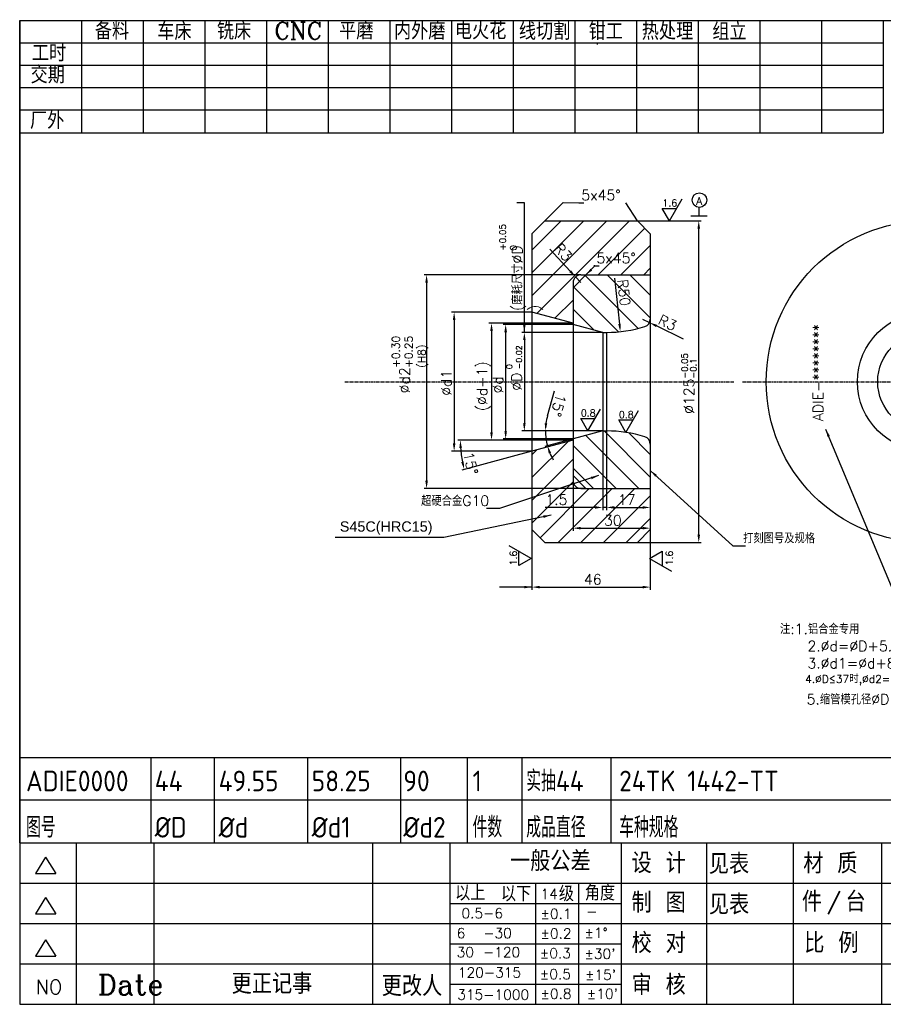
# Model space of a CAD drawing. Extents: x 158 to 750, y -1566 to -1167.
# Tile 1 of 2: x 158 to 494, y -1550 to -1167. Entities that reach past the tile are written whole.
import ezdxf

# ---------------------------------------------------------------- set-up
doc = ezdxf.new("R2010")
doc.units = 0
doc.header["$MEASUREMENT"] = 0
doc.linetypes.add('CENTER', pattern=[2, 1.25, -0.25, 0.25, -0.25])
doc.layers.get('0').update_dxf_attribs({"linetype": 'CONTINUOUS'})
doc.layers.get('DEFPOINTS').update_dxf_attribs({"linetype": 'CONTINUOUS'})
for name, color, linetype in [('CEN', 1, 'CENTER'), ('CON', 7, 'CONTINUOUS'), ('DIM', 7, 'CONTINUOUS'), ('F', 7, 'CONTINUOUS'), ('TXT', 7, 'CONTINUOUS')]:
    doc.layers.add(name, color=color, linetype=linetype)
doc.styles.add('ACISOTS', font='isocp.shx', dxfattribs={"height": 8, "bigfont": 'gbcbig.shx'})
doc.styles.add('H', font='complex.shx', dxfattribs={"bigfont": 'hzfs.shx'})
doc.styles.add('HZ', font='complex.shx', dxfattribs={"bigfont": 'HZFS.SHX'})
doc.styles.get("Standard").update_dxf_attribs({"font": 'txt.shx', "bigfont": 'hzfs.shx'})
doc.styles.add('USER1', font='txt.shx')
doc.dimstyles.get("Standard").update_dxf_attribs({"dimtxt": 4, "dimasz": 3, "dimexe": 1, "dimexo": 0, "dimgap": 1, "dimtad": 1, "dimdec": 3, "dimrnd": 0.01, "dimdsep": 46, "dimtxsty": 'STANDARD', "dimcen": 0.09, "dimazin": 2, "dimtfac": 1, "dimtdec": 3, "dimtmove": 0, "dimatfit": 3, "dimfxl": 1, "dimtolj": 1, "dimarcsym": 0})

# ---------------------------------------------------------------- blocks, each defined once
blk = doc.blocks.new('*D15')
at = {"layer": 'DEFPOINTS', "color": 0, "transparency": 16777216}
for p in [(400, -1283.9), (402.7, -1285.21)]:
    blk.add_point(p, dxfattribs=at)
at = {"layer": 'DIM', "color": 0, "lineweight": -2, "transparency": 16777216}
for p, q in [((400, -1283.9), (402.7, -1285.21)), ((415.9, -1291.62), (405.4, -1286.52))]:
    blk.add_line(p, q, dxfattribs=at)
at = {"layer": 'DIM', "color": 0, "transparency": 16777216}
blk.add_solid([(405.62, -1286.07), (405.18, -1286.97), (402.7, -1285.21)], dxfattribs=at)
at = {"layer": 'DIM', "color": 0, "transparency": 16777216, "insert": (409.71, -1285.28), "char_height": 4, "attachment_point": 5, "rotation": 334.1077}
blk.add_mtext('\\A1;R3', dxfattribs=at)
blk = doc.blocks.new('*D14')
at = {"layer": 'DEFPOINTS', "color": 0, "transparency": 16777216}
for p in [(386, -1239.04), (391.36, -1288.75)]:
    blk.add_point(p, dxfattribs=at)
at = {"layer": 'DIM', "color": 0, "lineweight": -2, "transparency": 16777216}
blk.add_line((389.12, -1267.94), (391.04, -1285.77), dxfattribs=at)
at = {"layer": 'DIM', "color": 0, "transparency": 16777216}
blk.add_solid([(390.54, -1285.82), (391.54, -1285.71), (391.36, -1288.75)], dxfattribs=at)
at = {"layer": 'DIM', "color": 0, "transparency": 16777216, "insert": (392.74, -1273.58), "char_height": 4, "attachment_point": 5, "rotation": 276.1503}
blk.add_mtext('\\A1;R50', dxfattribs=at)
blk = doc.blocks.new('*D13')
at = {"layer": 'DEFPOINTS', "color": 0, "transparency": 16777216}
for p in [(373.97, -1267.48), (376, -1269.69)]:
    blk.add_point(p, dxfattribs=at)
at = {"layer": 'DIM', "color": 0, "lineweight": -2, "transparency": 16777216}
for p, q in [((364, -1256.72), (371.93, -1265.28)), ((376, -1269.69), (373.97, -1267.48))]:
    blk.add_line(p, q, dxfattribs=at)
at = {"layer": 'DIM', "color": 0, "transparency": 16777216}
blk.add_solid([(371.56, -1265.62), (372.29, -1264.94), (373.97, -1267.48)], dxfattribs=at)
at = {"layer": 'DIM', "color": 0, "transparency": 16777216, "insert": (369.15, -1257.86), "char_height": 4, "attachment_point": 5, "rotation": 312.7845}
blk.add_mtext('\\A1;R3', dxfattribs=at)
blk = doc.blocks.new('*D12')
at = {"layer": 'DEFPOINTS', "color": 0, "transparency": 16777216}
for p in [(384.5, -1327.34), (386, -1327.34), (384.5, -1357.06)]:
    blk.add_point(p, dxfattribs=at)
at = {"layer": 'DIM', "color": 0, "lineweight": -2, "transparency": 16777216}
for p, q in [((384.5, -1327.34), (384.5, -1358.06)), ((386, -1327.34), (386, -1358.06)), ((381.5, -1357.06), (362.18, -1357.06)), ((386, -1357.06), (384.5, -1357.06)), ((389, -1357.06), (392, -1357.06))]:
    blk.add_line(p, q, dxfattribs=at)
at = {"layer": 'DIM', "color": 0, "transparency": 16777216}
for points in [[(381.5, -1357.56), (381.5, -1356.56), (384.5, -1357.06)], [(389, -1356.56), (389, -1357.56), (386, -1357.06)]]:
    blk.add_solid(points, dxfattribs=at)
at = {"layer": 'DIM', "color": 0, "transparency": 16777216, "insert": (366.51, -1354.06), "char_height": 4, "attachment_point": 5}
blk.add_mtext('\\A1;1.5', dxfattribs=at)
blk = doc.blocks.new('*D11')
at = {"layer": 'DEFPOINTS', "color": 0, "transparency": 16777216}
for p in [(373, -1327.34), (384.5, -1327.34), (384.5, -1327.34), (362.59, -1331.2), (373, -1330.42)]:
    blk.add_point(p, dxfattribs=at)
at = {"layer": 'DIM', "color": 0, "lineweight": -2, "transparency": 16777216}
for p, q in [((363.06, -1321.4), (365.73, -1311.77)), ((373, -1327.34), (361.26, -1327.34)), ((373, -1330.42), (362.05, -1333.35))]:
    blk.add_line(p, q, dxfattribs=at)
for start, end in [(164.5359, 172.268), (180, 195), (202.732, 210.4641)]:
    blk.add_arc((384.5, -1327.34), 22.25, start, end, dxfattribs=at)
at = {"layer": 'DIM', "color": 0, "transparency": 16777216}
for points in [[(361.96, -1324.31), (362.96, -1324.38), (362.26, -1327.34)], [(364.46, -1335.77), (363.51, -1336.09), (363.01, -1333.09)]]:
    blk.add_solid(points, dxfattribs=at)
at = {"layer": 'DIM', "color": 0, "transparency": 16777216, "insert": (367.29, -1317.39), "char_height": 4, "attachment_point": 5, "rotation": 254.5359}
blk.add_mtext('\\A1;15%%d', dxfattribs=at)
blk = doc.blocks.new('*D10')
at = {"layer": 'DEFPOINTS', "color": 0, "transparency": 16777216}
for p in [(384.5, -1289.04), (354.06, -1327.34), (384.5, -1327.34)]:
    blk.add_point(p, dxfattribs=at)
at = {"layer": 'DIM', "color": 0, "lineweight": -2, "transparency": 16777216}
for p, q in [((384.5, -1289.04), (353.06, -1289.04)), ((354.06, -1292.04), (354.06, -1324.34)), ((384.5, -1327.34), (353.06, -1327.34))]:
    blk.add_line(p, q, dxfattribs=at)
at = {"layer": 'DIM', "color": 0, "transparency": 16777216}
for points in [[(354.56, -1292.04), (353.56, -1292.04), (354.06, -1289.04)], [(353.56, -1324.34), (354.56, -1324.34), (354.06, -1327.34)]]:
    blk.add_solid(points, dxfattribs=at)
at = {"layer": 'DIM', "color": 0, "transparency": 16777216, "insert": (351.06, -1308.19), "char_height": 4, "attachment_point": 5, "rotation": 90}
blk.add_mtext('\\A1;%%cD', dxfattribs=at)
blk = doc.blocks.new('*D9')
at = {"layer": 'DEFPOINTS', "color": 0, "transparency": 16777216}
for p in [(373, -1285.45), (341.3, -1330.92), (373, -1330.92)]:
    blk.add_point(p, dxfattribs=at)
at = {"layer": 'DIM', "color": 0, "lineweight": -2, "transparency": 16777216}
for p, q in [((373, -1285.45), (340.3, -1285.45)), ((341.3, -1288.45), (341.3, -1327.92)), ((373, -1330.92), (340.3, -1330.92))]:
    blk.add_line(p, q, dxfattribs=at)
at = {"layer": 'DIM', "color": 0, "transparency": 16777216}
for points in [[(341.8, -1288.45), (340.8, -1288.45), (341.3, -1285.45)], [(340.8, -1327.92), (341.8, -1327.92), (341.3, -1330.92)]]:
    blk.add_solid(points, dxfattribs=at)
at = {"layer": 'DIM', "color": 0, "transparency": 16777216, "insert": (338.3, -1309.95), "char_height": 4, "attachment_point": 5, "rotation": 90}
blk.add_mtext('\\A1;(%%cd+1)', dxfattribs=at)
blk = doc.blocks.new('*D8')
at = {"layer": 'DEFPOINTS', "color": 0, "transparency": 16777216}
for p in [(373, -1285.95), (346.8, -1330.42), (373, -1330.42)]:
    blk.add_point(p, dxfattribs=at)
at = {"layer": 'DIM', "color": 0, "lineweight": -2, "transparency": 16777216}
for p, q in [((373, -1285.95), (345.8, -1285.95)), ((346.8, -1288.95), (346.8, -1327.42)), ((373, -1330.42), (345.8, -1330.42))]:
    blk.add_line(p, q, dxfattribs=at)
at = {"layer": 'DIM', "color": 0, "transparency": 16777216}
for points in [[(347.3, -1288.95), (346.3, -1288.95), (346.8, -1285.95)], [(346.3, -1327.42), (347.3, -1327.42), (346.8, -1330.42)]]:
    blk.add_solid(points, dxfattribs=at)
at = {"layer": 'DIM', "color": 0, "transparency": 16777216, "insert": (343.8, -1309.43), "char_height": 4, "attachment_point": 5, "rotation": 90}
blk.add_mtext('\\A1;%%Cd', dxfattribs=at)
blk = doc.blocks.new('*D7')
at = {"layer": 'DEFPOINTS', "color": 0, "transparency": 16777216}
for p in [(398, -1245.69), (421.83, -1245.69), (398, -1370.69)]:
    blk.add_point(p, dxfattribs=at)
at = {"layer": 'DIM', "color": 0, "lineweight": -2, "transparency": 16777216}
for p, q in [((398, -1245.69), (422.83, -1245.69)), ((421.83, -1367.69), (421.83, -1248.69)), ((398, -1370.69), (422.83, -1370.69))]:
    blk.add_line(p, q, dxfattribs=at)
at = {"layer": 'DIM', "color": 0, "transparency": 16777216}
for points in [[(422.33, -1248.69), (421.33, -1248.69), (421.83, -1245.69)], [(421.33, -1367.69), (422.33, -1367.69), (421.83, -1370.69)]]:
    blk.add_solid(points, dxfattribs=at)
at = {"layer": 'DIM', "color": 0, "transparency": 16777216, "insert": (418.03, -1308.92), "char_height": 4, "attachment_point": 5, "rotation": 90}
blk.add_mtext('\\A1;%%C125{\\H2.400000;\\S-0.05^ -0.1;}', dxfattribs=at)
blk = doc.blocks.new('*D6')
at = {"layer": 'DEFPOINTS', "color": 0, "transparency": 16777216}
for p in [(357, -1365.69), (403, -1365.69), (403, -1388.03)]:
    blk.add_point(p, dxfattribs=at)
at = {"layer": 'DIM', "color": 0, "lineweight": -2, "transparency": 16777216}
for p, q in [((357, -1365.69), (357, -1389.03)), ((403, -1365.69), (403, -1389.03)), ((360, -1388.03), (400, -1388.03))]:
    blk.add_line(p, q, dxfattribs=at)
at = {"layer": 'DIM', "color": 0, "transparency": 16777216}
for points in [[(360, -1387.53), (360, -1388.53), (357, -1388.03)], [(400, -1388.53), (400, -1387.53), (403, -1388.03)]]:
    blk.add_solid(points, dxfattribs=at)
at = {"layer": 'DIM', "color": 0, "transparency": 16777216, "insert": (380.66, -1385.03), "char_height": 4, "attachment_point": 5}
blk.add_mtext('\\A1;46', dxfattribs=at)
blk = doc.blocks.new('*D5')
at = {"layer": 'DEFPOINTS', "color": 0, "transparency": 16777216}
for p in [(373, -1346.69), (403, -1349.69), (403, -1365.12)]:
    blk.add_point(p, dxfattribs=at)
at = {"layer": 'DIM', "color": 0, "lineweight": -2, "transparency": 16777216}
for p, q in [((373, -1346.69), (373, -1366.12)), ((403, -1349.69), (403, -1366.12)), ((376, -1365.12), (400, -1365.12))]:
    blk.add_line(p, q, dxfattribs=at)
at = {"layer": 'DIM', "color": 0, "transparency": 16777216}
for points in [[(376, -1364.62), (376, -1365.62), (373, -1365.12)], [(400, -1365.62), (400, -1364.62), (403, -1365.12)]]:
    blk.add_solid(points, dxfattribs=at)
at = {"layer": 'DIM', "color": 0, "transparency": 16777216, "insert": (388.46, -1362.12), "char_height": 4, "attachment_point": 5}
blk.add_mtext('\\A1;30', dxfattribs=at)
blk = doc.blocks.new('*D4')
at = {"layer": 'DEFPOINTS', "color": 0, "transparency": 16777216}
for p in [(386, -1327.34), (403, -1327.34), (403, -1357.06)]:
    blk.add_point(p, dxfattribs=at)
at = {"layer": 'DIM', "color": 0, "lineweight": -2, "transparency": 16777216}
for p, q in [((386, -1327.34), (386, -1358.06)), ((403, -1327.34), (403, -1358.06)), ((389, -1357.06), (400, -1357.06))]:
    blk.add_line(p, q, dxfattribs=at)
at = {"layer": 'DIM', "color": 0, "transparency": 16777216}
for points in [[(389, -1356.56), (389, -1357.56), (386, -1357.06)], [(400, -1357.56), (400, -1356.56), (403, -1357.06)]]:
    blk.add_solid(points, dxfattribs=at)
at = {"layer": 'DIM', "color": 0, "transparency": 16777216, "insert": (393.86, -1354.06), "char_height": 4, "attachment_point": 5}
blk.add_mtext('\\A1;17', dxfattribs=at)
blk = doc.blocks.new('*D3')
at = {"layer": 'DEFPOINTS', "color": 0, "transparency": 16777216}
for p in [(356.65, -1330.92), (373, -1330.92), (373, -1330.92), (329.35, -1334.74), (357, -1335.2)]:
    blk.add_point(p, dxfattribs=at)
at = {"layer": 'DIM', "color": 0, "lineweight": -2, "transparency": 16777216}
for p, q in [((356.65, -1330.92), (328.18, -1330.92)), ((357, -1335.2), (329.71, -1342.52))]:
    blk.add_line(p, q, dxfattribs=at)
blk.add_arc((373, -1330.92), 43.82, 183.9234, 191.0766, dxfattribs=at)
at = {"layer": 'DIM', "color": 0, "transparency": 16777216}
for points in [[(329.79, -1333.9), (328.79, -1333.93), (329.18, -1330.92)], [(329.51, -1339.45), (330.49, -1339.22), (330.68, -1342.26)]]:
    blk.add_solid(points, dxfattribs=at)
at = {"layer": 'DIM', "color": 0, "transparency": 16777216, "insert": (333.19, -1339.91), "char_height": 4, "attachment_point": 5, "rotation": 282.7237}
blk.add_mtext('\\A1;15%%d', dxfattribs=at)
blk = doc.blocks.new('*D2')
at = {"layer": 'DEFPOINTS', "color": 0, "transparency": 16777216}
for p in [(357, -1281.17), (326.78, -1335.2), (357, -1335.2)]:
    blk.add_point(p, dxfattribs=at)
at = {"layer": 'DIM', "color": 0, "lineweight": -2, "transparency": 16777216}
for p, q in [((357, -1281.17), (325.78, -1281.17)), ((326.78, -1284.17), (326.78, -1332.2)), ((357, -1335.2), (325.78, -1335.2))]:
    blk.add_line(p, q, dxfattribs=at)
at = {"layer": 'DIM', "color": 0, "transparency": 16777216}
for points in [[(327.28, -1284.17), (326.28, -1284.17), (326.78, -1281.17)], [(326.28, -1332.2), (327.28, -1332.2), (326.78, -1335.2)]]:
    blk.add_solid(points, dxfattribs=at)
at = {"layer": 'DIM', "color": 0, "transparency": 16777216, "insert": (323.78, -1308.62), "char_height": 4, "attachment_point": 5, "rotation": 90}
blk.add_mtext('\\A1;%%cd1', dxfattribs=at)

msp = doc.modelspace()

# ---------------------------------------------------------------- hatches: boundary and pattern name
at = {"layer": 'DIM'}
h = msp.add_hatch(dxfattribs=at)
h.set_pattern_fill('ANSI31', color=256, scale=50, angle=90, style=0)
h.set_pattern_definition([(135, (-1294.873, -1459.3906), (-4.419417, -4.419417), [])])
h.paths.add_polyline_path([(386.0033, -1327.3361), (384.5033, -1327.3361), (373.0033, -1330.4175), (373.0033, -1344.6861), (378.0033, -1349.6861), (403.0033, -1349.6861), (403.0033, -1332.4697, 0.32815554), (400.8969, -1329.6058, 0.07576021)])
h.paths.add_polyline_path([(384.5033, -1289.0361), (386.0033, -1289.0361, 0.07576021), (400.8969, -1286.7664, 0.32815554), (403.0033, -1283.9026), (403.0033, -1266.6861), (378.0033, -1266.6861), (373.0033, -1271.6861), (373.0033, -1285.9547)])
h.paths.add_polyline_path([(395.0831, -1267.295), (396.3687, -1279.2259), (390.4032, -1279.8687), (389.1176, -1267.9378)], flags=24)
at = {"layer": 'F'}
h = msp.add_hatch(dxfattribs=at)
h.set_pattern_fill('ANSI31', color=256, scale=50, style=0)
h.set_pattern_definition([(45, (-1294.873, -1459.3906), (-4.419417, 4.419417), [])])
h.paths.add_polyline_path([(362.0033, -1245.6861), (357.0033, -1250.6861), (357.0033, -1281.1675), (373.0033, -1285.4547), (373.0033, -1269.6861, -0.41421356), (376.0033, -1266.6861), (403.0033, -1266.6861), (403.0033, -1250.6861), (398.0033, -1245.6861)])
h.paths.add_polyline_path([(398.0033, -1370.6861), (403.0033, -1365.6861), (403.0033, -1349.6861), (376.0033, -1349.6861, -0.41421356), (373.0033, -1346.6861), (373.0033, -1330.9175), (357.0033, -1335.2047), (357.0033, -1365.6861), (362.0033, -1370.6861)])
h.paths.add_polyline_path([(368.4068, -1252.6449), (374.2936, -1259.0054), (369.8901, -1263.0809), (364.0033, -1256.7203)], flags=24)
h.paths.add_polyline_path([(395.0831, -1267.295), (396.3687, -1279.2259), (390.4032, -1279.8687), (389.1176, -1267.9378)], flags=25)
h.paths.add_polyline_path([(381.103, -1257.1574), (400.4363, -1257.1574), (400.4363, -1263.1574), (381.103, -1263.1574)], flags=24)
h.paths.add_polyline_path([(390.1891, -1351.0616), (397.5224, -1351.0616), (397.5224, -1357.0616), (390.1891, -1357.0616)], flags=24)
h.paths.add_polyline_path([(362.1764, -1351.0616), (370.843, -1351.0616), (370.843, -1357.0616), (362.1764, -1357.0616)], flags=24)
h.paths.add_polyline_path([(384.4579, -1359.1207), (392.4579, -1359.1207), (392.4579, -1365.1207), (384.4579, -1365.1207)], flags=24)

# ---------------------------------------------------------------- linework, layer by layer
at = {"layer": 'CEN'}
for p, q in [((284.2527, -1308.1861), (435.7437, -1308.1861)), ((438.8376, -1308.1861), (593.0885, -1308.1861))]:
    msp.add_line(p, q, dxfattribs=at)
at = {"layer": 'CON', "color": 2}
for p, q in [((157.9483, -1550.1923), (391.8723, -1550.1923)), ((391.8723, -1550.1923), (727.1433, -1550.1923))]:
    msp.add_line(p, q, dxfattribs=at)
for points in [[(157.9483, -1167.843), (727.1433, -1167.843)], [(157.9483, -1167.843), (157.9483, -1550.1923)], [(157.9483, -1487.4478), (157.9483, -1167.843)]]:
    msp.add_lwpolyline(points, dxfattribs=at)
at = {"layer": 'DIM'}
for p, q in [((181.9202, -1167.843), (181.9202, -1211.4741)), ((205.892, -1167.843), (205.892, -1211.4741)), ((205.892, -1167.843), (205.892, -1211.4741)), ((229.8639, -1167.843), (229.8639, -1211.4741)), ((253.8357, -1167.843), (253.8357, -1211.4741)), ((277.8076, -1167.843), (277.8076, -1211.4741)), ((277.8076, -1167.843), (277.8076, -1211.4741)), ((301.7794, -1167.843), (301.7794, -1211.4741)), ((325.7513, -1167.843), (325.7513, -1211.4741)), ((349.7232, -1167.843), (349.7232, -1211.4741)), ((373.695, -1167.843), (373.695, -1211.4741)), ((397.6669, -1167.843), (397.6669, -1211.4741)), ((421.6387, -1167.843), (421.6387, -1211.4741)), ((445.6106, -1167.843), (445.6106, -1211.4741)), ((469.5824, -1167.843), (469.5824, -1211.4741)), ((493.5543, -1167.843), (493.5543, -1211.4741)), ((157.9483, -1176.5081), (493.5543, -1176.5081)), ((157.9483, -1185.1732), (493.5543, -1185.1732)), ((157.9483, -1193.8382), (493.5543, -1193.8382)), ((157.9483, -1202.5033), (493.5543, -1202.5033)), ((157.9483, -1211.4741), (493.5543, -1211.4741)), ((398.0033, -1245.6861), (393.5414, -1238.6647)), ((410.4163, -1245.6861), (415.34, -1237.1581)), ((407.6244, -1240.8503), (413.2083, -1240.8503)), ((410.4163, -1245.6861), (407.6244, -1240.8503)), ((376.0033, -1266.6861), (315.0647, -1266.6861)), ((316.0647, -1269.6861), (316.0647, -1346.6861)), ((378.7533, -1327.3361), (383.6769, -1318.8081)), ((393.536, -1327.9068), (398.4597, -1319.3788)), ((375.9613, -1322.5003), (381.5452, -1322.5003)), ((378.7533, -1327.3361), (375.9613, -1322.5003)), ((390.7441, -1323.071), (396.328, -1323.071)), ((393.536, -1327.9068), (390.7441, -1323.071)), ((384.5033, -1327.3361), (373.0033, -1327.3361)), ((373.0033, -1330.9175), (356.6522, -1330.9175)), ((378.0033, -1349.6861), (315.0647, -1349.6861)), ((322.7625, -1368.6842), (280.5874, -1368.6842)), ((356.7294, -1376.8819), (348.2014, -1371.9583)), ((351.8936, -1379.6739), (351.8936, -1374.0899)), ((356.7294, -1376.8819), (351.8936, -1379.6739)), ((402.7294, -1376.8819), (407.5653, -1374.0899)), ((402.7294, -1376.8819), (411.2574, -1381.8056)), ((407.5653, -1374.0899), (407.5653, -1379.6739)), ((157.9483, -1454.1993), (615.9103, -1454.1993)), ((615.9103, -1470.8235), (157.9483, -1470.8235)), ((157.9483, -1487.4478), (327.8442, -1487.4478)), ((179.9999, -1550.1923), (179.9999, -1487.4478)), ((210.189, -1550.1923), (210.189, -1487.4478)), ((295.1847, -1550.1923), (295.1847, -1487.4478)), ((325.2063, -1550.1923), (325.2063, -1487.4478)), ((327.8442, -1487.4478), (727.1433, -1487.4478)), ((391.8723, -1550.1923), (391.8723, -1487.4478)), ((425.0355, -1550.1923), (425.0355, -1487.4478)), ((458.6984, -1550.1923), (458.6984, -1487.4478)), ((493.0015, -1550.1923), (493.0015, -1487.4478)), ((168.0315, -1492.9929), (164.0944, -1499.3497)), ((168.0315, -1492.9929), (171.9687, -1499.3497)), ((164.0944, -1499.3497), (171.9687, -1499.3497)), ((157.9483, -1503.1339), (727.1433, -1503.1339)), ((358.5393, -1550.1923), (358.5393, -1503.1339)), ((375.2058, -1550.1923), (375.2058, -1503.1339)), ((168.0315, -1508.7336), (164.0944, -1515.0904)), ((168.0315, -1508.7336), (171.9687, -1515.0904)), ((325.2063, -1510.977), (391.8723, -1510.977)), ((164.0944, -1515.0904), (171.9687, -1515.0904)), ((157.9483, -1518.8201), (727.1433, -1518.8201)), ((168.0315, -1525.0796), (164.0944, -1531.4364)), ((168.0315, -1525.0796), (171.9687, -1531.4364)), ((325.2063, -1526.6631), (391.8723, -1526.6631)), ((157.9483, -1534.5062), (727.1433, -1534.5062)), ((164.0944, -1531.4364), (171.9687, -1531.4364)), ((325.2063, -1542.3493), (391.8723, -1542.3493)), ((157.9483, -1550.1923), (391.8723, -1550.1923)), ((391.8723, -1550.1923), (727.1433, -1550.1923))]:
    msp.add_line(p, q, dxfattribs=at)
for points in [[(157.9483, -1167.843), (727.1433, -1167.843)], [(157.9483, -1167.843), (157.9483, -1550.1923)], [(157.9483, -1487.4478), (157.9483, -1167.843)]]:
    msp.add_lwpolyline(points, dxfattribs=at)
for points in [[(315.5647, -1269.6861), (316.5647, -1269.6861), (316.0647, -1266.6861)], [(315.5647, -1346.6861), (316.5647, -1346.6861), (316.0647, -1349.6861)]]:
    msp.add_solid(points, dxfattribs=at)
at = {"layer": 'F'}
for p, q in [((382.3137, -1176.5081), (382.3137, -1177.0979)), ((157.9483, -1223.4478), (157.9483, -1487.4478)), ((418.7932, -1243.7439), (425.1126, -1243.7439)), ((421.9529, -1243.7439), (421.9529, -1240.4243)), ((362.0033, -1245.6861), (357.0033, -1250.6861)), ((362.0033, -1245.6861), (398.0033, -1245.6861)), ((403.0033, -1250.6861), (398.0033, -1245.6861)), ((357.0033, -1250.6861), (357.0033, -1365.6861)), ((403.0033, -1250.6861), (403.0033, -1365.6861)), ((378.0033, -1266.6861), (373.0033, -1271.6861)), ((376.0033, -1266.6861), (403.0033, -1266.6861)), ((373.0033, -1269.6861), (373.0033, -1346.6861)), ((373.0033, -1285.4547), (357.0033, -1281.1675)), ((384.5033, -1289.0361), (373.0033, -1285.9547)), ((384.5033, -1289.0361), (386.0033, -1289.0361)), ((384.5033, -1289.0361), (384.5033, -1327.3361)), ((386.0033, -1289.0361), (386.0033, -1327.3361)), ((384.5033, -1327.3361), (373.0033, -1330.4175)), ((384.5033, -1327.3361), (386.0033, -1327.3361)), ((373.0033, -1330.9175), (357.0033, -1335.2047)), ((378.0033, -1349.6861), (373.0033, -1344.6861)), ((376.0033, -1349.6861), (403.0033, -1349.6861)), ((357.0033, -1365.6861), (362.0033, -1370.6861)), ((398.0033, -1370.6861), (403.0033, -1365.6861)), ((362.0033, -1370.6861), (398.0033, -1370.6861)), ((157.9483, -1487.4478), (433.0665, -1487.4478))]:
    msp.add_line(p, q, dxfattribs=at)
for centre, radius in [((422.1045, -1237.5941), 2.8342), ((510.5397, -1308.1861), 62.5), ((510.5397, -1308.1861), 27.0186), ((510.5397, -1308.1861), 19.15)]:
    msp.add_circle(centre, radius, dxfattribs=at)
for centre, radius, start, end in [((376.0033, -1269.6861), 3, 90, 180), ((400.0033, -1283.9026), 3, 287.329856, 0), ((386.0033, -1239.0361), 50, 270, 287.329856), ((386.0033, -1377.3361), 50, 72.670144, 90), ((400.0033, -1332.4697), 3, 0, 72.670144), ((376.0033, -1346.6861), 3, 180, 270)]:
    msp.add_arc(centre, radius, start, end, dxfattribs=at)
at = {"layer": 'TXT'}
for p, q in [((208.8475, -1454.1993), (208.8475, -1487.4478)), ((233.5445, -1454.1993), (233.5445, -1487.4478)), ((269.7669, -1454.1993), (269.7669, -1487.4478)), ((305.9893, -1454.1993), (305.9893, -1487.4478)), ((331.8624, -1454.1993), (331.8624, -1487.4478)), ((353.0313, -1454.1993), (353.0313, -1487.4478)), ((387.6072, -1454.1993), (387.6072, -1487.4478))]:
    msp.add_line(p, q, dxfattribs=at)

# ---------------------------------------------------------------- texts
at = {"style": 'HZ'}
for p in [(425.7509, -1499.5477), (425.7509, -1515.2691)]:
    msp.add_text('见表', height=7.84306, dxfattribs=at).set_placement(p)
at = {"layer": 'DIM'}
for s, height, style, p in [('备料', 6.66948, 'HZ', (187.1561, -1175.1963)), ('车床', 6.66948, 'HZ', (211.4116, -1175.4149)), ('铣床', 6.66948, 'HZ', (234.5725, -1175.2149)), ('CNC', 6.66948, 'HZ', (256.9029, -1175.1305)), ('平磨', 6.66948, 'HZ', (282.0852, -1175.1547)), ('内外磨', 6.66948, 'HZ', (303.387, -1175.1909)), ('电火花', 6.66948, 'HZ', (327.0619, -1175.1247)), ('线切割', 6.66948, 'HZ', (351.9334, -1175.3431)), ('钳工', 6.66948, 'HZ', (379.0548, -1175.4058)), ('热处理', 6.66948, 'HZ', (399.6881, -1175.3185)), ('组立', 6.66948, 'HZ', (427.1122, -1175.4644)), ('工时', 6.66948, 'HZ', (162.6851, -1183.7636)), ('交期', 6.66948, 'HZ', (162.1765, -1192.2427)), ('厂外', 6.66948, 'HZ', (161.968, -1209.9712)), ('图号', 8, 'ACISOTS', (160.4152, -1485.3849)), ('%%CD', 8, 'ACISOTS', (210.4261, -1485.3849)), ('%%Cd', 8, 'ACISOTS', (235.2593, -1485.3849)), ('%%Cd1', 8, 'ACISOTS', (271.4303, -1485.3849)), ('%%Cd2', 8, 'ACISOTS', (307.0397, -1485.3849)), ('件数', 8, 'ACISOTS', (333.9274, -1485.3849)), ('成品直径', 8, 'ACISOTS', (354.8003, -1485.3849)), ('车种规格', 8, 'ACISOTS', (390.9068, -1485.3849)), ('一般公差', 7.84306, 'HZ', (348.4867, -1498.4543)), ('设 计', 7.84306, 'HZ', (395.7357, -1499.2191)), ('材 质', 7.84306, 'HZ', (462.4394, -1499.3374)), ('以上', 5.8823, 'HZ', (327.1671, -1509.8629)), ('以下', 5.8823, 'HZ', (344.9476, -1510.1589)), ('级', 5.8823, 'HZ', (367.4696, -1510.1589)), ('角度', 5.8823, 'HZ', (377.5452, -1509.8629)), ('14', 3.92153, 'USER1', (360.3095, -1509.2705)), ('制 图', 7.84306, 'HZ', (395.7357, -1514.6094)), ('件', 7.8431, 'HZ', (461.9184, -1514.2281)), ('/', 5.8823, 'USER1', (471.6676, -1513.2433)), ('台', 7.8431, 'HZ', (478.9014, -1514.2281)), ('0.5-6', 3.92153, 'USER1', (329.6441, -1516.7574)), ('%%p0.1', 3.92153, 'USER1', (360.3095, -1516.9914)), ('-', 3.9215, 'USER1', (378.1, -1516.0555)), ('6  -30', 3.92153, 'USER1', (327.7715, -1524.4784)), ('%%p0.2', 3.92153, 'USER1', (360.3095, -1524.6499)), ('%%p1%%d', 3.92153, 'USER1', (377.3978, -1524.4001)), ('校 对', 7.84306, 'HZ', (395.7357, -1530.2956)), ('比 例', 7.84306, 'HZ', (462.8437, -1530.2703)), ('30 -120', 3.92153, 'USER1', (327.7715, -1531.9029)), ('%%p0.3', 3.92153, 'USER1', (360.0754, -1532.3084)), ("%%p30'", 3.92153, 'USER1', (377.3978, -1532.5265)), ('更正记事', 7.84306, 'HZ', (240.301, -1546.1202)), ('更改人', 7.84306, 'HZ', (298.6338, -1546.9928)), ('120-315', 3.92153, 'USER1', (328.2396, -1539.7954)), ('%%p0.5', 3.92153, 'USER1', (360.0754, -1540.4348)), ("%%p15'", 3.92153, 'USER1', (377.6319, -1540.653)), ('审 核', 7.84306, 'HZ', (395.7357, -1546.5737)), ('NO', 5.49014, 'USER1', (164.1458, -1546.2085)), ('Date', 7.84306, 'HZ', (188.32, -1546.4853)), ('315-1000', 3.92153, 'USER1', (328.0055, -1548.3898)), ('%%p0.8', 3.92153, 'USER1', (360.3095, -1548.0933)), ("%%p10'", 3.92153, 'USER1', (378.3341, -1548.0775))]:
    msp.add_text(s, height=height, dxfattribs=dict(at, style=style)).set_placement(p)
at = {"layer": 'DIM', "char_height": 4}
for s, insert, attachment_point in [('5x45%%d', (376.208, -1237.6647), 7), ('5x45%%d', (382.103, -1260.1574), 4), ('超硬合金G10', (340.3881, -1356.4882), 9), ('{\\f@Arial Unicode MS|b0|i0|c134|p34;S45C(\\f@Arial Unicode MS|b0|i0|c0|p34;HRC15)}', (318.37, -1367.6842), 9), ('打刻图号及规格', (439.0396, -1370.9871), 7)]:
    msp.add_mtext(s, dxfattribs=dict(at, insert=insert, attachment_point=attachment_point))
at = {"layer": 'DIM', "attachment_point": 1, "style": 'H'}
for s, insert, char_height, width in [('1.6', (407.6752, -1237.3887), 2.7, 5.87), ('A', (420.8079, -1236.4601), 3, 11.99), ('0.8', (376.0121, -1319.0387), 2.7, 5.87), ('0.8', (390.7949, -1319.6094), 2.7, 5.87)]:
    msp.add_mtext(s, dxfattribs=dict(at, insert=insert, char_height=char_height, width=width))
at = {"layer": 'DIM', "attachment_point": 1, "rotation": 90}
for s, insert, char_height, width in [('{\\H0.625x;+0.05\\P0}', (344.3896, -1257.2077), 4, 16.62), ('(磨耗尺寸%%cD    )', (349.3007, -1280.6734), 3.999, 36.428206), ('ADIE-********', (466.221, -1323.5133), 4, 47.61), ('+0.30\\P+0.25\\P(H8)', (302.6236, -1302.7681), 3, 15.04)]:
    msp.add_mtext(s, dxfattribs=dict(at, insert=insert, char_height=char_height, width=width))
at = {"layer": 'DIM', "attachment_point": 1, "rotation": 90, "style": 'H'}
for s, insert, char_height, width in [('0\\P-0.02', (347.1137, -1303.3225), 2.25, 20.475), ('1.6', (348.432, -1379.6231), 2.7, 5.87), ('1.6', (409.0434, -1379.6231), 2.7, 5.87)]:
    msp.add_mtext(s, dxfattribs=dict(at, insert=insert, char_height=char_height, width=width))
at = {"layer": 'DIM', "insert": (307.5348, -1307.6413), "char_height": 4, "attachment_point": 5, "rotation": 90}
msp.add_mtext('\\A1;%%cd2', dxfattribs=at)
at = {"layer": 'DIM', "char_height": 4, "width": 133.85, "attachment_point": 1}
for s, insert in [('注:1.铝合金专用\\P   2.%%cd=%%cD+5.55\\P   3.%%cd1=%%cd+8.7\\P  {\\H0.75x; 4.%%cD≤37时,%%cd2=60;若超过37,则%%cd2=%%cD+23(数据取国标值）}\\P\\P  ', (453.3975, -1402.2853)), ('   5.缩管模孔径%%cD=产品尺寸+0.3(二次成型管件)', (453.0535, -1429.6427))]:
    msp.add_mtext(s, dxfattribs=dict(at, insert=insert))
at = {"layer": 'TXT', "style": 'ACISOTS'}
for s, p in [('ADIE0000', (160.4152, -1467.3849)), ('44', (210.4261, -1467.3849)), ('49.55', (235.2593, -1467.3849)), ('58.25', (271.4303, -1467.3849)), ('90', (307.0397, -1467.3849)), ('1', (333.9274, -1467.3849)), ('实抽44', (354.8003, -1467.3849)), ('24TK 1442-TT', (390.9068, -1467.3849))]:
    msp.add_text(s, height=8, dxfattribs=at).set_placement(p)

# ---------------------------------------------------------------- dimensions: what is measured, and where the dimension line sits
at = {"layer": 'DIM'}
dim = msp.add_radius_dim(center=(386.0033, -1239.0361), mpoint=(391.3601, -1288.7483), dimstyle='STANDARD', dxfattribs=at)
dim.commit()
dim.dimension.update_dxf_attribs({"geometry": '*D14', "text_midpoint": (389.7604, -1273.9033), "dimtype": 132})
dim = msp.add_linear_dim(base=(421.8294, -1245.6861), p1=(398.0033, -1370.6861), p2=(398.0033, -1245.6861), angle=90, dimstyle='STANDARD', override={"dimgap": 1, "dimpost": '%%C<>', "dimtol": 1, "dimlim": 0, "dimtp": -0.05, "dimtm": 0.1, "dimtfac": 0.6}, dxfattribs=at)
dim.commit()
dim.dimension.update_dxf_attribs({"geometry": '*D7', "text_midpoint": (421.8294, -1308.916), "dimtype": 128})
for center, mpoint, picture, middle in [((376.0033, -1269.6861), (373.9655, -1267.4844), '*D13', (369.1484, -1257.8629)), ((400.0033, -1283.9026), (402.7021, -1285.2126), '*D15', (413.3082, -1287.0262))]:
    dim = msp.add_radius_dim(center=center, mpoint=mpoint, dimstyle='STANDARD', dxfattribs=at)
    dim.commit()
    dim.dimension.update_dxf_attribs({"geometry": picture, "text_midpoint": middle})
for base, p1, p2, text, picture, middle in [((326.7783, -1335.2047), (357.0033, -1281.1675), (357.0033, -1335.2047), '%%cd1', '*D2', (326.7783, -1308.6232)), ((341.3011, -1330.9175), (373.0033, -1285.4547), (373.0033, -1330.9175), '(%%cd+1)', '*D9', (341.3011, -1309.9464)), ((346.8041, -1330.4175), (373.0033, -1285.9547), (373.0033, -1330.4175), '%%Cd', '*D8', (346.8041, -1309.4348)), ((354.0633, -1327.3361), (384.5033, -1289.0361), (384.5033, -1327.3361), '%%cD', '*D10', (354.0633, -1308.1861))]:
    dim = msp.add_linear_dim(base=base, p1=p1, p2=p2, angle=90, text=text, dimstyle='STANDARD', override={"dimpost": '%%C<>'}, dxfattribs=at)
    dim.commit()
    dim.dimension.update_dxf_attribs({"geometry": picture, "text_midpoint": middle, "dimtype": 128})
dim = msp.add_angular_dim_2l(base=(362.5938, -1331.1994), line1=((384.5033, -1327.3361), (373.0033, -1330.4175)), line2=((384.5033, -1327.3361), (373.0033, -1327.3361)), dimstyle='STANDARD', dxfattribs=at)
dim.commit()
dim.dimension.update_dxf_attribs({"geometry": '*D11', "text_midpoint": (367.2858, -1317.3851)})
for base, p1, p2, picture, middle in [((384.5033, -1357.0616), (386.0033, -1327.3361), (384.5033, -1327.3361), '*D12', (366.5097, -1357.0616)), ((403.0033, -1357.0616), (386.0033, -1327.3361), (403.0033, -1327.3361), '*D4', (393.8557, -1357.0616)), ((403.0033, -1365.1207), (373.0033, -1346.6861), (403.0033, -1349.6861), '*D5', (388.4579, -1365.1207)), ((403.0033, -1388.0263), (357.0033, -1365.6861), (403.0033, -1365.6861), '*D6', (380.6631, -1388.0263))]:
    dim = msp.add_linear_dim(base=base, p1=p1, p2=p2, dimstyle='STANDARD', dxfattribs=at)
    dim.commit()
    dim.dimension.update_dxf_attribs({"geometry": picture, "text_midpoint": middle, "dimtype": 128})
dim = msp.add_angular_dim_2l(base=(329.3503, -1334.7367), line1=((373.0033, -1330.9175), (357.0033, -1335.2047)), line2=((373.0033, -1330.9175), (356.6522, -1330.9175)), dimstyle='STANDARD', dxfattribs=at)
dim.commit()
dim.dimension.update_dxf_attribs({"geometry": '*D3', "text_midpoint": (330.2596, -1340.5688), "dimtype": 130})

# ---------------------------------------------------------------- leaders
for points in [[(354.0633, -1289.0361), (354.0633, -1271.553), (354.1187, -1238.7198), (351.1187, -1238.7198)], [(471.1506, -1326.6171), (497.236, -1389.1931)], [(357.0033, -1388.0263), (344.3661, -1388.0263)]]:
    msp.add_leader(points, dimstyle='STANDARD', override={"dimgap": 1, "dimtad": 1}, dxfattribs=at)
at = {"layer": 'DIM', "annotation_type": 0, "has_hookline": 1}
for points, override, hookline_direction in [([(362.0033, -1245.6861), (369.0958, -1238.5936), (375.208, -1238.6647)], {"dimasz": 0, "dimgap": 1, "dimtad": 1}, 0), ([(378.0033, -1266.6861), (381.5052, -1263.1842), (381.103, -1263.1574)], {"dimgap": 1, "dimtad": 1}, 0), ([(403.0033, -1342.6989), (435.0396, -1371.9871), (438.0396, -1371.9871)], {"dimgap": 1, "dimtad": 1}, 0), ([(382.9209, -1344.6965), (344.3881, -1357.4882), (341.3881, -1357.4882)], {"dimgap": 1, "dimtad": 1}, 1), ([(364.4239, -1360.0563), (322.7625, -1368.6842)], {"dimgap": 1, "dimtad": 1}, 1)]:
    msp.add_leader(points, dimstyle='STANDARD', override=override, dxfattribs=dict(at, hookline_direction=hookline_direction))

doc.saveas('drawing.dxf')
